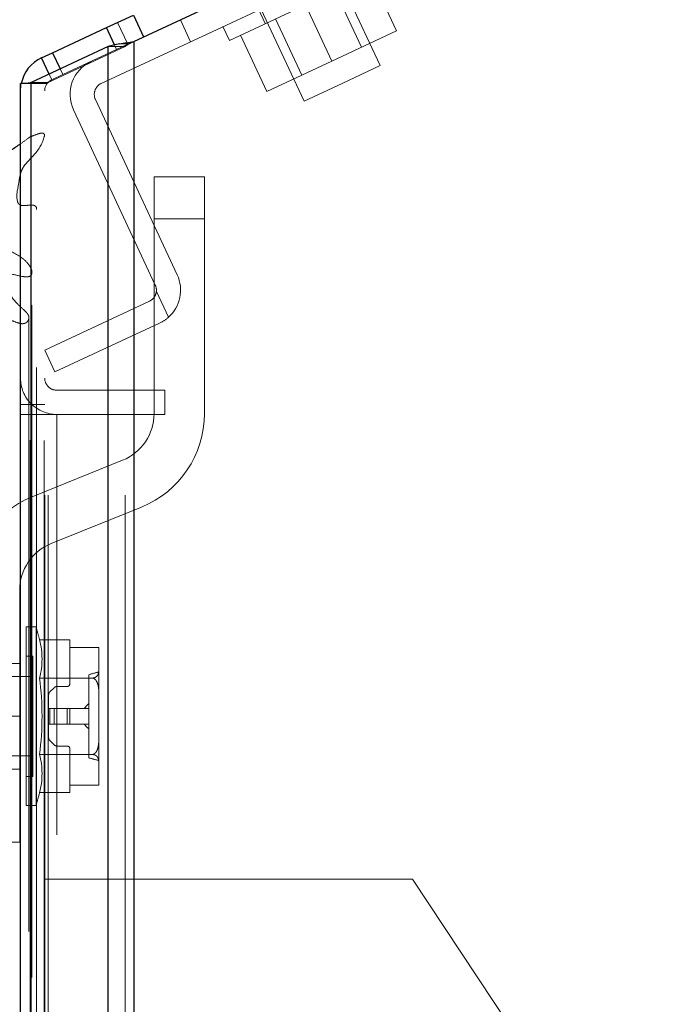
# Model space of a CAD drawing. Header units: inches. Extents: x 0.2 to 10.8, y 0.2 to 8.2.
# Tile 165 of 176: x 6.1111 to 6.2059, y 4.9747 to 5.1212. Entities that reach past the tile are written whole.
import ezdxf

# ---------------------------------------------------------------- set-up
doc = ezdxf.new("R2010")
doc.units = ezdxf.units.IN
doc.header["$MEASUREMENT"] = 0
doc.linetypes.add('HIDDEN', pattern=[0.07500000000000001, 0.05, -0.025])
doc.layers.add('DIMENSIONS', color=140, linetype='Continuous')
doc.styles.add('SLDTEXTSTYLE0', font='TXT', dxfattribs={"width": 0.7})
doc.dimstyles.new('SLDDIMSTYLE0', dxfattribs={"dimtxt": 0.0849609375, "dimasz": 0.13, "dimexe": 0, "dimexo": 0.0625, "dimgap": 0.021240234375, "dimtad": 0, "dimtih": 1, "dimtoh": 1, "dimlfac": 20, "dimrnd": 1e-09, "dimzin": 12, "dimdsep": 46, "dimtxsty": 'SLDTEXTSTYLE0', "dimsah": 1, "dimcen": 0.09, "dimadec": 0, "dimazin": 3, "dimtfac": 1, "dimtofl": 0, "dimtmove": 0, "dimatfit": 3, "dimfxl": 0, "dimfrac": 2, "dimtolj": 1, "dimtzin": 12, "dimarcsym": 0})
doc.dimstyles.new('SLDDIMSTYLE5', dxfattribs={"dimtxt": 0.0849609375, "dimasz": 0.13, "dimexe": 0, "dimexo": 0.0625, "dimgap": 0.021240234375, "dimtad": 0, "dimtih": 1, "dimtoh": 1, "dimdec": 4, "dimlfac": 20, "dimzin": 12, "dimdsep": 46, "dimtxsty": 'SLDTEXTSTYLE0', "dimsah": 1, "dimcen": 0.09, "dimadec": 0, "dimazin": 3, "dimtfac": 1, "dimtdec": 0, "dimtofl": 0, "dimtmove": 0, "dimatfit": 3, "dimfxl": 0, "dimfrac": 2, "dimtolj": 1, "dimtzin": 12, "dimarcsym": 0})

# ---------------------------------------------------------------- blocks, each defined once
blk = doc.blocks.new('_D_19')
at = {"layer": 'DIMENSIONS'}
blk.add_line((6.500331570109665, 5.39145029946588), (6.024666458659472, 5.39145029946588), dxfattribs=at)
for points in [[(6.149666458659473, 5.39145029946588), (6.184419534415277, 5.518305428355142), (6.144682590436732, 5.522885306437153)], [(6.201803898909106, 5.156273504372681), (6.252833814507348, 5.035046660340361), (6.286912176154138, 5.055990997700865)]]:
    blk.add_solid(points, dxfattribs=at)
at = {"layer": 'DIMENSIONS', "insert": (6.061264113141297, 5.314680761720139), "char_height": 0.08333333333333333, "attachment_point": 1, "style": 'SLDTEXTSTYLE0'}
blk.add_mtext('25°', dxfattribs=at)
blk = doc.blocks.new('_D_20')
at = {"layer": 'DIMENSIONS'}
for p, q in [((6.079613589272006, 4.993289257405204), (5.633181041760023, 4.993289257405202)), ((5.758181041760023, 4.993289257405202), (5.758181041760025, 4.1129049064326)), ((5.561267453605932, 3.958853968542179), (5.532737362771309, 3.958853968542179)), ((5.532737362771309, 3.958853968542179), (5.532737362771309, 3.823823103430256)), ((5.955094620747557, 3.958853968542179), (5.983624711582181, 3.958853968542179)), ((5.983624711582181, 3.958853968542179), (5.983624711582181, 3.823823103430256)), ((5.532737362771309, 3.823823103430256), (5.561267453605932, 3.823823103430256)), ((5.983624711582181, 3.823823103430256), (5.955094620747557, 3.823823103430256)), ((5.758181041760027, 2.869089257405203), (5.758181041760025, 3.804803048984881)), ((6.079613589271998, 2.869089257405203), (5.633181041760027, 2.869089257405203))]:
    blk.add_line(p, q, dxfattribs=at)
for points in [[(5.758181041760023, 4.993289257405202), (5.738181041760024, 4.863289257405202), (5.778181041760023, 4.863289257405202)], [(5.758181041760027, 2.869089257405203), (5.778181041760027, 2.999089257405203), (5.738181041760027, 2.999089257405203)]]:
    blk.add_solid(points, dxfattribs=at)
at = {"layer": 'DIMENSIONS', "char_height": 0.08333333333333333, "attachment_point": 1, "style": 'SLDTEXTSTYLE0'}
for s, insert in [('42.48', (5.596606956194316, 4.085296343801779)), ('1079.1', (5.561267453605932, 3.93124541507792))]:
    blk.add_mtext(s, dxfattribs=dict(at, insert=insert))
blk = doc.blocks.new('_D_21')
at = {"layer": 'DIMENSIONS'}
for p, q in [((6.061263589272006, 5.062439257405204), (5.218757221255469, 5.062439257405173)), ((5.343757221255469, 5.062439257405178), (5.343757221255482, 4.696759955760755)), ((5.146843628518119, 4.566628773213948), (5.118313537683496, 4.566628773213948)), ((5.118313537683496, 4.566628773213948), (5.118313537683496, 4.431597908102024)), ((5.540670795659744, 4.566628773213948), (5.569200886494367, 4.566628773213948)), ((5.569200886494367, 4.566628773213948), (5.569200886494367, 4.431597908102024)), ((5.118313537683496, 4.431597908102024), (5.146843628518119, 4.431597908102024)), ((5.569200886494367, 4.431597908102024), (5.540670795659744, 4.431597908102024)), ((5.343757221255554, 2.799889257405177), (5.343757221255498, 4.277546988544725)), ((6.061263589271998, 2.799889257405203), (5.218757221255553, 2.799889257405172))]:
    blk.add_line(p, q, dxfattribs=at)
for points in [[(5.343757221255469, 5.062439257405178), (5.323757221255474, 4.932439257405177), (5.363757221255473, 4.932439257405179)], [(5.343757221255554, 2.799889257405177), (5.363757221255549, 2.929889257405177), (5.32375722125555, 2.929889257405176)]]:
    blk.add_solid(points, dxfattribs=at)
at = {"layer": 'DIMENSIONS', "char_height": 0.08333333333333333, "attachment_point": 1, "style": 'SLDTEXTSTYLE0'}
for s, insert in [('45.25', (5.182183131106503, 4.693071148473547)), ('1149.4', (5.146843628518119, 4.539020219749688)), ('OPENING', (5.08172017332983, 4.38496930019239))]:
    blk.add_mtext(s, dxfattribs=dict(at, insert=insert))

msp = doc.modelspace()

# ---------------------------------------------------------------- linework, layer by layer
at = {"color": 7, "linetype": 'Continuous', "lineweight": 25}
for p, q in [((6.128109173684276, 5.117936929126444), (6.707663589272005, 5.388187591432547)), ((6.124051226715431, 5.120016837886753), (6.12805657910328, 5.121884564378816)), ((6.12805657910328, 5.121884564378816), (6.129578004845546, 5.118621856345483)), ((6.116040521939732, 5.116281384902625), (6.124051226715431, 5.120016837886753)), ((6.12524947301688, 5.117447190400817), (6.124051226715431, 5.120016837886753)), ((6.128109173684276, 5.117936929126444), (6.128109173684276, 2.750439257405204)), ((6.124290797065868, 5.117228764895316), (6.112845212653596, 5.111844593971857)), ((6.114381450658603, 5.11550774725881), (6.116040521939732, 5.116281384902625)), ((6.116040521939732, 5.116281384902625), (6.117162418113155, 5.113875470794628)), ((6.124290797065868, 2.750439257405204), (6.124290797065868, 5.117228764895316)), ((6.115505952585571, 5.113096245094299), (6.114381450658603, 5.11550774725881)), ((6.112845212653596, 2.750439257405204), (6.112845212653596, 5.111844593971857)), ((6.111263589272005, 2.750439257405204), (6.111263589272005, 5.111689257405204)), ((6.112282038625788, 5.111689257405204), (6.111263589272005, 5.111689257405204))]:
    msp.add_line(p, q, dxfattribs=at)
at = {"color": 7, "linetype": 'HIDDEN', "lineweight": 18}
for p, q in [((6.123284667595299, 5.111715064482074), (6.163479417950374, 5.130458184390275)), ((6.164792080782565, 5.114354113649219), (6.157528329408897, 5.129931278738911)), ((6.165004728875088, 5.128686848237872), (6.142347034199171, 5.118121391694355)), ((6.163328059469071, 5.127905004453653), (6.167237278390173, 5.119521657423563)), ((6.162023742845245, 5.117090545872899), (6.158114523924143, 5.125473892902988)), ((6.146199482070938, 5.124648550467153), (6.153463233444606, 5.10907138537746)), ((6.146720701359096, 5.122643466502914), (6.147671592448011, 5.120604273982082)), ((6.15367588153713, 5.123404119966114), (6.157585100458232, 5.115020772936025)), ((6.127231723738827, 5.117527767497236), (6.125710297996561, 5.120790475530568)), ((6.135051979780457, 5.12117441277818), (6.136573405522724, 5.117911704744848)), ((6.149237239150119, 5.121334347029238), (6.153146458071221, 5.11295099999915)), ((6.141396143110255, 5.120160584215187), (6.142347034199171, 5.118121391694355)), ((6.157585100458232, 5.115020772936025), (6.167237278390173, 5.119521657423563)), ((6.128086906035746, 5.117926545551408), (6.125572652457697, 5.116754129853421)), ((6.128109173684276, 5.117936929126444), (6.128109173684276, 2.750439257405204)), ((6.128109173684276, 2.750439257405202), (6.128109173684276, 5.117936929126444)), ((6.128109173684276, 2.750439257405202), (6.128109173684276, 5.117936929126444)), ((6.144023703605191, 5.118903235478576), (6.147932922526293, 5.110519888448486)), ((6.115390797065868, 5.111844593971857), (6.126836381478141, 5.117228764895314)), ((6.125572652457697, 5.116754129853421), (6.117561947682, 5.113018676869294)), ((6.126836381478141, 5.117228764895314), (6.124290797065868, 5.117228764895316)), ((6.124290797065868, 2.750439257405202), (6.124290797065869, 5.117228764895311)), ((6.125572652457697, 5.116754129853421), (6.12524947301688, 5.117447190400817)), ((6.127420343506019, 5.117607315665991), (6.126042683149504, 5.117607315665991)), ((6.126836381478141, 2.750439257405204), (6.126836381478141, 5.117228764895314)), ((6.126836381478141, 2.750439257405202), (6.126836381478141, 5.117228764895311)), ((6.147932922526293, 5.110519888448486), (6.157585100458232, 5.115020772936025)), ((6.117162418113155, 5.113875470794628), (6.117561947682, 5.113018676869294)), ((6.159127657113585, 5.111712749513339), (6.164792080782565, 5.114354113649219)), ((6.115390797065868, 5.111844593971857), (6.112845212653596, 5.111844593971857)), ((6.112845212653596, 2.750439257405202), (6.112845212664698, 5.111844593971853)), ((6.115390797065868, 2.750439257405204), (6.115390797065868, 5.111844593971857)), ((6.115390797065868, 2.750439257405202), (6.115390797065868, 5.111844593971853)), ((6.115902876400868, 5.112245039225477), (6.115505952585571, 5.113096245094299)), ((6.117561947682, 5.113018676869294), (6.115902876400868, 5.112245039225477)), ((6.115203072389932, 5.111689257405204), (6.112282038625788, 5.111689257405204)), ((6.114863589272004, 2.750439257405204), (6.114863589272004, 5.111689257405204)), ((6.153463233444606, 5.10907138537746), (6.159127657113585, 5.111712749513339)), ((6.134585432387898, 5.08322133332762), (6.122414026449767, 5.109322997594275)), ((6.131322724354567, 5.081699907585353), (6.119151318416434, 5.10780157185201)), ((6.112692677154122, 2.758627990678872), (6.112692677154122, 5.103757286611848)), ((6.13113996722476, 5.097789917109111), (6.13863996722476, 5.097789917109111)), ((6.13113996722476, 5.09153991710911), (6.13113996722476, 5.097789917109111)), ((6.13863996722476, 5.097789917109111), (6.13863996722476, 5.09153991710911)), ((6.113657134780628, 2.769426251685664), (6.113657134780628, 5.092953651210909)), ((6.131139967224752, 5.09153991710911), (6.138639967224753, 5.09153991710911)), ((6.131139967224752, 5.09153991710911), (6.138639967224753, 5.09153991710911)), ((6.13113996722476, 5.09153991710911), (6.13863996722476, 5.09153991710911)), ((6.13113996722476, 5.09153991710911), (6.138639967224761, 5.09153991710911)), ((6.13113996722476, 5.09153991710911), (6.13863996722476, 5.09153991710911)), ((6.13113996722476, 5.062582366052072), (6.13113996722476, 5.09153991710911)), ((6.13113996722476, 5.09153991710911), (6.13863996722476, 5.09153991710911)), ((6.13863996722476, 5.09153991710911), (6.13863996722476, 5.062582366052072)), ((6.112954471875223, 2.77869231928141), (6.112954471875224, 5.083694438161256)), ((6.131482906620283, 5.080764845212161), (6.133282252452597, 5.076906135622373)), ((6.133282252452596, 5.076906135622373), (6.131482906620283, 5.080764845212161)), ((6.131482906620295, 5.080764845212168), (6.133282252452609, 5.07690613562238)), ((6.133282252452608, 5.07690613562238), (6.131482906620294, 5.080764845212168)), ((6.131482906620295, 5.080764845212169), (6.133282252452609, 5.07690613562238)), ((6.133282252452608, 5.07690613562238), (6.131482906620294, 5.080764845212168)), ((6.114863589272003, 5.072038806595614), (6.130452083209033, 5.079307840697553)), ((6.112519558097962, 5.076846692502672), (6.112519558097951, 5.076865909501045)), ((6.112519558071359, 2.785519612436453), (6.112519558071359, 5.076844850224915)), ((6.1319735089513, 5.076045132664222), (6.11638501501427, 5.068776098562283)), ((6.11638501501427, 5.068776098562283), (6.114863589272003, 5.072038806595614)), ((6.132763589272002, 5.066060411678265), (6.116663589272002, 5.066060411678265)), ((6.132763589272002, 5.066060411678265), (6.132763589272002, 5.062460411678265)), ((6.114863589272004, 5.063939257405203), (6.111263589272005, 5.063939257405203)), ((6.111263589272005, 5.062439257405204), (6.114863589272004, 5.062439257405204)), ((6.114863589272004, 5.062439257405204), (6.116663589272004, 5.062439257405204)), ((6.132763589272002, 5.062460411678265), (6.116663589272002, 5.062460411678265)), ((6.116663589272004, 2.799889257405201), (6.116663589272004, 5.062439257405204)), ((6.116663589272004, 2.799889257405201), (6.116663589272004, 5.062439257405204)), ((6.132763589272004, 5.062439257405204), (6.116663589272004, 5.062439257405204)), ((6.116663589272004, 2.799889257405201), (6.116663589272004, 5.062439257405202)), ((6.116663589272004, 2.799889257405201), (6.116663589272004, 5.062439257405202)), ((6.132763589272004, 4.872114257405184), (6.132763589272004, 5.062439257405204)), ((6.113016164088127, 5.050195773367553), (6.126451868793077, 5.055629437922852)), ((6.129263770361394, 5.04867650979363), (6.115828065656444, 5.043242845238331)), ((6.111139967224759, 5.036289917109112), (6.111139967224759, 5.017539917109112)), ((6.112104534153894, 5.017540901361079), (6.112104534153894, 5.030828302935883)), ((6.113569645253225, 5.030828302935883), (6.112104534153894, 5.030828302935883)), ((6.113569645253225, 5.017540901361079), (6.113569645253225, 5.030828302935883)), ((6.114103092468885, 5.028906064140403), (6.11860059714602, 5.028906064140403)), ((6.11860059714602, 5.028906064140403), (6.11860059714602, 5.027769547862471)), ((6.11860059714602, 5.027769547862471), (6.122930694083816, 5.027769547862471)), ((6.11860059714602, 5.027769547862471), (6.11860059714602, 5.022363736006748)), ((6.12293130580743, 5.027715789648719), (6.12293130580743, 5.027734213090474)), ((6.122931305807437, 5.027715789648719), (6.122931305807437, 5.027734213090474)), ((6.122931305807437, 5.027715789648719), (6.122931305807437, 5.027734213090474)), ((6.122931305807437, 5.024413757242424), (6.122931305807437, 5.027715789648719)), ((6.10363996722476, 5.025414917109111), (6.111139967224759, 5.025414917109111)), ((6.113088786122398, 5.026497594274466), (6.112104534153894, 5.026497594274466)), ((6.113088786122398, 5.017540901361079), (6.113088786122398, 5.026497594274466)), ((6.122931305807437, 5.020842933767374), (6.122931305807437, 5.024413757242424)), ((6.113088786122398, 5.023446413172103), (6.09362717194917, 5.023446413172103)), ((6.114103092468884, 5.02322348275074), (6.121985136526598, 5.02322348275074)), ((6.121454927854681, 5.011350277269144), (6.121454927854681, 5.023731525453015)), ((6.116262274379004, 5.021797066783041), (6.115623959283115, 5.021158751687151)), ((6.118206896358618, 5.021970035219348), (6.1166798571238, 5.021970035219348)), ((6.115450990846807, 5.020741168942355), (6.115450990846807, 5.018722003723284)), ((6.122931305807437, 5.014238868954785), (6.122931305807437, 5.020842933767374)), ((6.115450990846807, 5.016359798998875), (6.115450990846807, 5.018722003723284)), ((6.115450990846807, 5.018722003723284), (6.115623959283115, 5.018722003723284)), ((6.115623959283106, 5.016359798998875), (6.115623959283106, 5.018722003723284)), ((6.115623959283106, 5.016359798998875), (6.115623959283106, 5.018722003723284)), ((6.115623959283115, 5.016359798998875), (6.115623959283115, 5.018722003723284)), ((6.115623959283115, 5.016359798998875), (6.115623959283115, 5.018722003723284)), ((6.115623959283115, 5.018722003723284), (6.116262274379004, 5.018722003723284)), ((6.115623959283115, 5.016359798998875), (6.115623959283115, 5.018722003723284)), ((6.115623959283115, 5.016359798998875), (6.115623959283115, 5.018722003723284)), ((6.116262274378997, 5.016359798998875), (6.116262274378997, 5.018722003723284)), ((6.116262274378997, 5.016359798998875), (6.116262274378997, 5.018722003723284)), ((6.116262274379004, 5.016359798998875), (6.116262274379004, 5.018722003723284)), ((6.116262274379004, 5.016359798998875), (6.116262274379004, 5.018722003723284)), ((6.116262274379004, 5.018722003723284), (6.1166798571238, 5.018722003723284)), ((6.116262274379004, 5.016359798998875), (6.116262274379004, 5.018722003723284)), ((6.116262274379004, 5.016359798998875), (6.116262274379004, 5.018722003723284)), ((6.116679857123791, 5.016359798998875), (6.116679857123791, 5.018722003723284)), ((6.116679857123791, 5.016359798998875), (6.116679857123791, 5.018722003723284)), ((6.1166798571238, 5.016359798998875), (6.1166798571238, 5.018722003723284)), ((6.1166798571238, 5.016359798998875), (6.1166798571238, 5.018722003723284)), ((6.1166798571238, 5.016359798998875), (6.1166798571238, 5.018722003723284)), ((6.1166798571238, 5.018722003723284), (6.118206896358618, 5.018722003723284)), ((6.1166798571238, 5.016359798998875), (6.1166798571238, 5.018722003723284)), ((6.11820689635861, 5.016359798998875), (6.11820689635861, 5.018722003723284)), ((6.11820689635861, 5.016359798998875), (6.11820689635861, 5.018722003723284)), ((6.118206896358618, 5.016359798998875), (6.118206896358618, 5.018722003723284)), ((6.118206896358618, 5.016359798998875), (6.118206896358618, 5.018722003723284)), ((6.118206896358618, 5.016359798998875), (6.118206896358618, 5.018722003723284)), ((6.118206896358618, 5.018722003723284), (6.11860059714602, 5.018722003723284)), ((6.118206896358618, 5.016359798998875), (6.118206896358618, 5.018722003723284)), ((6.11860059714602, 5.016359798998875), (6.11860059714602, 5.018722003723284)), ((6.11860059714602, 5.018722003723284), (6.121454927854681, 5.018722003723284)), ((6.103639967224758, 5.017539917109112), (6.111139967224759, 5.017539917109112)), ((6.103639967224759, 5.017539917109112), (6.11113996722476, 5.017539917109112)), ((6.103639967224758, 5.017539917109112), (6.111139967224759, 5.017539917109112)), ((6.103639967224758, 5.017539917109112), (6.111139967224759, 5.017539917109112)), ((6.111139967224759, 4.998789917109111), (6.111139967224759, 5.017539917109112)), ((6.112104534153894, 5.004253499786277), (6.112104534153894, 5.017540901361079)), ((6.113088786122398, 5.008584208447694), (6.113088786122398, 5.017540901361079)), ((6.113569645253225, 5.004253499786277), (6.113569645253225, 5.017540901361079)), ((6.115450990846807, 5.016359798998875), (6.115623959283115, 5.016359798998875)), ((6.115450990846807, 5.016359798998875), (6.115450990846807, 5.014340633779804)), ((6.115623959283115, 5.016359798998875), (6.116262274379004, 5.016359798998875)), ((6.116262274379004, 5.016359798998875), (6.1166798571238, 5.016359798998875)), ((6.1166798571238, 5.016359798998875), (6.118206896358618, 5.016359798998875)), ((6.118206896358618, 5.016359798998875), (6.11860059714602, 5.016359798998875)), ((6.11860059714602, 5.016359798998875), (6.121454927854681, 5.016359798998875)), ((6.115623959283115, 5.013923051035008), (6.116262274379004, 5.013284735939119)), ((6.122931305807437, 5.010668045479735), (6.122931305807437, 5.014238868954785)), ((6.1166798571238, 5.013111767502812), (6.118206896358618, 5.013111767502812)), ((6.11860059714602, 5.012718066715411), (6.11860059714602, 5.007312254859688)), ((6.09362717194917, 5.011635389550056), (6.113088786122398, 5.011635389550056)), ((6.114103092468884, 5.011858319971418), (6.121985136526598, 5.011858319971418)), ((6.10363996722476, 5.009664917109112), (6.111139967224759, 5.009664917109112)), ((6.122931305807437, 5.00736601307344), (6.122931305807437, 5.010668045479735)), ((6.112104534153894, 5.008584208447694), (6.113088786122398, 5.008584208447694)), ((6.122930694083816, 5.007312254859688), (6.11860059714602, 5.007312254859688)), ((6.11860059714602, 5.007312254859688), (6.11860059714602, 5.006175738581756)), ((6.12293130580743, 5.007347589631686), (6.12293130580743, 5.00736601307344)), ((6.122931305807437, 5.007347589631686), (6.122931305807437, 5.00736601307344)), ((6.122931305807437, 5.007347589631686), (6.122931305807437, 5.00736601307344)), ((6.114103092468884, 5.006175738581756), (6.11860059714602, 5.006175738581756)), ((6.112104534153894, 5.004253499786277), (6.113569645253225, 5.004253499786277)), ((6.103639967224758, 4.998789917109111), (6.111139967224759, 4.998789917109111)), ((6.129613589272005, 4.993289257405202), (6.114863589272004, 4.993289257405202)), ((6.129613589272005, 4.662189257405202), (6.129613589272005, 4.993289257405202)), ((6.129613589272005, 4.662189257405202), (6.129613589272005, 4.993289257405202)), ((6.131413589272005, 4.993289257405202), (6.129613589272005, 4.993289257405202)), ((6.131413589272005, 4.662189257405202), (6.131413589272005, 4.993289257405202)), ((6.136813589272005, 4.993289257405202), (6.131413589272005, 4.993289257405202)), ((6.135013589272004, 4.662189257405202), (6.135013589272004, 4.993289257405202)), ((6.136813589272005, 4.662189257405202), (6.136813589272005, 4.993289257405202)), ((6.169588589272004, 4.993289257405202), (6.136813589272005, 4.993289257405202)), ((6.136813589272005, 4.662189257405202), (6.136813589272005, 4.993289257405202)), ((6.202363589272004, 4.943945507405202), (6.169588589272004, 4.993289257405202))]:
    msp.add_line(p, q, dxfattribs=at)
at = {"color": 7, "linetype": 'HIDDEN', "lineweight": 18, "flags": 128}
for points in [[(6.111263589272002, 5.110613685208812), (6.111317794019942, 5.11137688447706), (6.111371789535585, 5.111689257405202)], [(6.114797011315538, 2.758583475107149), (6.114797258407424, 3.92190515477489), (6.114797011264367, 5.103791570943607)], [(6.114797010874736, 2.758591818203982), (6.114797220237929, 3.907480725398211), (6.114797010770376, 5.103791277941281)], [(6.113657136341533, 2.769419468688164), (6.113657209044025, 3.955536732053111), (6.113657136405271, 5.092967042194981)], [(6.112954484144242, 2.778692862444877), (6.112954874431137, 3.883758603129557), (6.112954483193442, 5.083693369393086)]]:
    msp.add_lwpolyline(points, dxfattribs=at)
at = {"color": 7, "linetype": 'Continuous', "lineweight": 25}
msp.add_arc((6.116663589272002, 5.110613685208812), 0.005399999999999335, 114.9999999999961, 168.5109861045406, dxfattribs=at)
at = {"color": 7, "linetype": 'HIDDEN', "lineweight": 18}
for centre, radius, start, end in [((6.124045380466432, 5.110083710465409), 0.005400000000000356, 115.0000000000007, 204.9999999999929), ((6.116663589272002, 5.110613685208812), 0.001800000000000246, 115.0000000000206, 180), ((6.124045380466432, 5.110083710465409), 0.001799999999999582, 115.0000000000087, 205.0000000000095), ((6.1296913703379, 5.080939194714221), 0.005400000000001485, 311.680650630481, 24.99999999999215), ((6.1296913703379, 5.080939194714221), 0.001800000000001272, 354.4415682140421, 24.99999999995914), ((6.116663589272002, 5.067860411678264), 0.005399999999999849, 180, 270.0000000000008), ((6.116663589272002, 5.067860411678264), 0.001800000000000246, 180, 270.0000000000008), ((6.12363996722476, 5.062582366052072), 0.007500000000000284, 292.0193813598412, 0), ((6.12363996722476, 5.062582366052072), 0.01500000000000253, 292.0193813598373, 0), ((6.11863996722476, 5.036289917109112), 0.01500000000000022, 112.0193813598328, 180), ((6.11863996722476, 5.036289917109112), 0.007500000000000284, 112.0193813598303, 180), ((6.069419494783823, 5.01754090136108), 0.04610629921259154, 14.27044514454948, 16.74966025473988), ((6.103044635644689, 5.026064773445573), 0.01141763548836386, 345.5904657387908, 14.40953426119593), ((6.120606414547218, 5.027716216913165), 0.002324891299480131, 359.9894702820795, 1.314429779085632), ((6.121910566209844, 5.02773421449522), 0.001020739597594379, 359.9999211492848, 1.983715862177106), ((6.120606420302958, 5.02771621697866), 0.002324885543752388, 359.9894686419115, 1.314431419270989), ((6.406268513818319, 4.005818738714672), 1.057007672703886, 105.5486179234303, 105.6317027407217), ((6.069419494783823, 5.01754090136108), 0.04504348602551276, 352.7523851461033, 7.247614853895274), ((6.116041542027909, 5.020741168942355), 0.0005905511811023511, 134.9999999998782, 180), ((6.1166798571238, 5.021379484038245), 0.0005905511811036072, 90, 135), ((6.118206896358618, 5.022363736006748), 0.0003937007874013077, 270.0000000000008, 0), ((6.116041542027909, 5.014340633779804), 0.0005905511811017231, 180, 225.0000000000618), ((6.1166798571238, 5.013702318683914), 0.0005905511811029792, 224.9999999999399, 270.0000000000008), ((6.118206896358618, 5.012718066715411), 0.0003937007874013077, 0, 90), ((6.103044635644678, 5.009017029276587), 0.01141763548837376, 345.5904657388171, 14.40953426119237), ((6.406268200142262, 6.029261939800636), 1.057006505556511, 254.3682972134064, 254.4513821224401), ((6.120606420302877, 5.007365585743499), 0.002324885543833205, 358.6855685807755, 0.01053135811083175), ((6.120606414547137, 5.007365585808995), 0.002324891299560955, 358.685570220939, 0.01052971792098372), ((6.121910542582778, 5.007347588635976), 0.001020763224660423, 358.0163070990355, 5.588954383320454e-05), ((6.069419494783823, 5.01754090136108), 0.04610629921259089, 343.2503397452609, 345.72955485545)]:
    msp.add_arc(centre, radius, start, end, dxfattribs=at)
at = {"color": 7, "linetype": 'Continuous', "lineweight": 25}
for points in [[(6.126042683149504, 5.117607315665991), (6.126696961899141, 5.117717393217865), (6.127400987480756, 5.117826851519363), (6.128109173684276, 5.117936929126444)], [(6.126042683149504, 5.117607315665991), (6.125388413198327, 5.117480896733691), (6.12479155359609, 5.117355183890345), (6.124290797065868, 5.117228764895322)], [(6.112845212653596, 5.111844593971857), (6.112640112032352, 5.111792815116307), (6.112451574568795, 5.111741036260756), (6.112282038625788, 5.111689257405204)]]:
    msp.add_open_spline(points, degree=3, dxfattribs=at)
at = {"color": 7, "linetype": 'HIDDEN', "lineweight": 18}
for points in [[(6.127420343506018, 5.117607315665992), (6.127638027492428, 5.117717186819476), (6.127873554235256, 5.117827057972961), (6.128109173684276, 5.117936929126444)], [(6.127420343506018, 5.117607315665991), (6.12720232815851, 5.117480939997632), (6.127003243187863, 5.117355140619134), (6.126836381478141, 5.117228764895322)], [(6.115390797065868, 5.111844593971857), (6.11532243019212, 5.111792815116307), (6.115259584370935, 5.111741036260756), (6.115203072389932, 5.111689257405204)], [(6.133282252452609, 5.07690613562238), (6.132887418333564, 5.076554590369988), (6.13245099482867, 5.0762677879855), (6.1319735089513, 5.076045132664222)], [(6.120755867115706, 5.018722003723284), (6.120967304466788, 5.018987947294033), (6.121206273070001, 5.019227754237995), (6.121454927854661, 5.019458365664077)], [(6.121454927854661, 5.015623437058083), (6.121206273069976, 5.015854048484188), (6.120967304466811, 5.0160938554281), (6.120755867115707, 5.016359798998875)]]:
    msp.add_open_spline(points, degree=3, dxfattribs=at)
for points, knots in [([(6.112692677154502, 5.103757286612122), (6.113028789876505, 5.103893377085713), (6.113577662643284, 5.104115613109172), (6.114216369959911, 5.104311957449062), (6.114536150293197, 5.104318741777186), (6.114625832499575, 5.104305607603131), (6.11468562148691, 5.104286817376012), (6.114735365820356, 5.104255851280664), (6.114787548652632, 5.104197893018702), (6.114846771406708, 5.104042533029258), (6.114653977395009, 5.102943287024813), (6.113570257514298, 5.10119643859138), (6.111716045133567, 5.09957149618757), (6.111133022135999, 5.097994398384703), (6.110967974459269, 5.096356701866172), (6.110547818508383, 5.094880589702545), (6.110900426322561, 5.093882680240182), (6.111068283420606, 5.093714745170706), (6.111196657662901, 5.093633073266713), (6.111351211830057, 5.093567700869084), (6.111634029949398, 5.093510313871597), (6.112090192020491, 5.093547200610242), (6.112526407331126, 5.093593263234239), (6.112815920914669, 5.093609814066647), (6.112893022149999, 5.093611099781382), (6.112914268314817, 5.093611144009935), (6.112920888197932, 5.093611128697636), (6.113002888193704, 5.093610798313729), (6.113148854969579, 5.093601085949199), (6.11334379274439, 5.093541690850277), (6.113505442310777, 5.093452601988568), (6.113638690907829, 5.093272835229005), (6.113685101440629, 5.093083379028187), (6.11364840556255, 5.092971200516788), (6.113642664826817, 5.092953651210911)], [0, 0, 0, 0, 0.05464613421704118, 0.0892372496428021, 0.09592474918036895, 0.09910046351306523, 0.1021457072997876, 0.1051385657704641, 0.1082535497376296, 0.1153070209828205, 0.1360584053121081, 0.3258696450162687, 0.4874533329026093, 0.5426058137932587, 0.6485232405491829, 0.8131146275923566, 0.8372424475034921, 0.8465307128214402, 0.8541357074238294, 0.8618996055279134, 0.8711747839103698, 0.8947543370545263, 0.925356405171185, 0.9334276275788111, 0.9356053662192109, 0.9362269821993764, 0.936421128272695, 0.9365375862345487, 0.9477632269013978, 0.9567627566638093, 0.9656696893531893, 0.9768514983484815, 0.9963786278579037, 0.9999999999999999, 0.9999999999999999, 0.9999999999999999, 0.9999999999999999]), ([(6.111263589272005, 5.102738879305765), (6.111279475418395, 5.102749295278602), (6.111774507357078, 5.103073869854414), (6.112241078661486, 5.103421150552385), (6.112692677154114, 5.103757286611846)], [0, 0, 0, 0, 0.03209115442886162, 1, 1, 1, 1]), ([(6.108698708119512, 5.088017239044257), (6.108696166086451, 5.087936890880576), (6.108690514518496, 5.087758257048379), (6.108802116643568, 5.087546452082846), (6.108915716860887, 5.087404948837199), (6.109771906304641, 5.086645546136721), (6.111377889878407, 5.086034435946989), (6.112510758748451, 5.084791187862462), (6.112867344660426, 5.084137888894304), (6.112969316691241, 5.083703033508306), (6.112968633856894, 5.083382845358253), (6.112822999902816, 5.083124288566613), (6.112669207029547, 5.083016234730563), (6.112512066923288, 5.082964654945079), (6.112161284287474, 5.0829007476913), (6.111103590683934, 5.083020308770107), (6.110093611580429, 5.083387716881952), (6.109193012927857, 5.08337132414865), (6.108996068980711, 5.083328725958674), (6.108880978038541, 5.08328288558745), (6.108793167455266, 5.083215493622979), (6.108713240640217, 5.08311407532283), (6.108646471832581, 5.082898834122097), (6.108736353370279, 5.082304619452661), (6.109233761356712, 5.081015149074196), (6.110173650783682, 5.07947156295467), (6.111442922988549, 5.078294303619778), (6.112127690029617, 5.077676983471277), (6.112416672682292, 5.077282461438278), (6.112534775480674, 5.076973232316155), (6.112505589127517, 5.076649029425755), (6.112368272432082, 5.076362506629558), (6.112190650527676, 5.076150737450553), (6.111969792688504, 5.076032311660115), (6.11178657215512, 5.075976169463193), (6.111589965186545, 5.075952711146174), (6.111323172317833, 5.07596556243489), (6.110785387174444, 5.076092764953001), (6.110353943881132, 5.076269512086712), (6.110039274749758, 5.076398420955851)], [0, 0, 0, 0, 0.01288302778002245, 0.02864215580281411, 0.03587577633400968, 0.03998846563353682, 0.1779124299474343, 0.2447467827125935, 0.2747300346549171, 0.2910961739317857, 0.3163384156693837, 0.3258217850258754, 0.3339661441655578, 0.3409830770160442, 0.3459427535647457, 0.3751429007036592, 0.4605615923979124, 0.4723872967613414, 0.4772058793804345, 0.4839488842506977, 0.4878957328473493, 0.4922556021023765, 0.5024471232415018, 0.5214657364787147, 0.5896777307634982, 0.7181384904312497, 0.7915886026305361, 0.8291157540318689, 0.8461592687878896, 0.8627283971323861, 0.8793961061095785, 0.8969583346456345, 0.9128764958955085, 0.9203610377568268, 0.9279179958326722, 0.9354322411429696, 0.9430092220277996, 0.9584343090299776, 1, 1, 1, 1]), ([(6.130452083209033, 5.079307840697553), (6.130594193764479, 5.079374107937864), (6.130724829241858, 5.07945725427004), (6.130963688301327, 5.07965646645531), (6.131071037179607, 5.079772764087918), (6.131250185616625, 5.08002588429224), (6.131324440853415, 5.080166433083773), (6.131432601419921, 5.080457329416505), (6.131467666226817, 5.080608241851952), (6.131482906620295, 5.080764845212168)], [0, 0, 0, 0, 0.25, 0.25, 0.5, 0.5, 0.75, 0.75, 1, 1, 1, 1]), ([(6.121985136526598, 5.023223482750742), (6.122101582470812, 5.023227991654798), (6.1222095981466, 5.023253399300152), (6.122390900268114, 5.023324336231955), (6.122465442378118, 5.023369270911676), (6.122652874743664, 5.023513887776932), (6.122731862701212, 5.023622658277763), (6.122904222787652, 5.023955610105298), (6.122931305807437, 5.024184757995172), (6.122931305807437, 5.024413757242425)], [0, 0, 0, 0, 0.1249999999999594, 0.1249999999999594, 0.2499999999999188, 0.2499999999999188, 0.4999999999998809, 0.4999999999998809, 1, 1, 1, 1]), ([(6.122931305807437, 5.020842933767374), (6.122931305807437, 5.021301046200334), (6.122904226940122, 5.021759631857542), (6.122731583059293, 5.022426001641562), (6.122651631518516, 5.022644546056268), (6.122466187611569, 5.022930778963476), (6.12239130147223, 5.023021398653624), (6.122209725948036, 5.023163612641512), (6.122101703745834, 5.023214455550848), (6.121985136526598, 5.02322348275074)], [0, 0, 0, 0, 0.5000000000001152, 0.5000000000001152, 0.7500000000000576, 0.7500000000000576, 0.8750000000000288, 0.8750000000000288, 1, 1, 1, 1]), ([(6.121985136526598, 5.011858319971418), (6.122101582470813, 5.01186733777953), (6.1222095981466, 5.011918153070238), (6.122390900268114, 5.012060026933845), (6.122465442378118, 5.012149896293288), (6.122652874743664, 5.012439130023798), (6.122731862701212, 5.012656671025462), (6.122904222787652, 5.01332257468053), (6.122931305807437, 5.01378087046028), (6.122931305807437, 5.014238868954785)], [0, 0, 0, 0, 0.1250000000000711, 0.1250000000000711, 0.2500000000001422, 0.2500000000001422, 0.5000000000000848, 0.5000000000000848, 1, 1, 1, 1]), ([(6.122931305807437, 5.010668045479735), (6.122931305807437, 5.010897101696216), (6.122904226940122, 5.01112639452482), (6.122731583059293, 5.011459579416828), (6.122651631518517, 5.011568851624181), (6.122466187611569, 5.011711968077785), (6.122391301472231, 5.01175727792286), (6.122209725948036, 5.011828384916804), (6.122101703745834, 5.011853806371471), (6.121985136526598, 5.011858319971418)], [0, 0, 0, 0, 0.500000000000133, 0.500000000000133, 0.7500000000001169, 0.7500000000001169, 0.8750000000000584, 0.8750000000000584, 1, 1, 1, 1])]:
    msp.add_open_spline(points, degree=3, knots=knots, dxfattribs=at)
at = {"color": 7, "linetype": 'Continuous', "lineweight": 25}
msp.add_open_spline([(6.101301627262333, 5.098955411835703), (6.102033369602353, 5.099172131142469), (6.103499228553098, 5.099606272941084), (6.105854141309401, 5.099921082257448), (6.107957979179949, 5.100784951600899), (6.109771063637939, 5.101718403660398), (6.1108101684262, 5.102428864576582), (6.111263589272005, 5.102738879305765)], degree=3, knots=[0, 0, 0, 0, 0.2067852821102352, 0.4142415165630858, 0.6219266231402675, 0.8350249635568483, 1, 1, 1, 1], dxfattribs=at)

# ---------------------------------------------------------------- dimensions: what is measured, and where the dimension line sits
at = {"layer": 'DIMENSIONS'}
dim = msp.add_angular_dim_2l(base=(6.163065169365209, 5.512828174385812), line1=((6.550331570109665, 5.39145029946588), (6.706142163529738, 5.39145029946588)), line2=((6.124051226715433, 5.120016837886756), (6.706142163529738, 5.39145029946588)), dimstyle='SLDDIMSTYLE5', dxfattribs=at)
dim.commit()
dim.dimension.update_dxf_attribs({"geometry": '_D_19', "text_midpoint": (6.162035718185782, 5.274773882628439), "dimtype": 162})
dim = msp.add_linear_dim(base=(5.343757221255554, 2.799889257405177), p1=(6.111263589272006, 5.062439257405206), p2=(6.111263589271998, 2.799889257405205), angle=90.0000000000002, text='<>\\POPENING', dimstyle='SLDDIMSTYLE0', dxfattribs=at)
dim.commit()
dim.dimension.update_dxf_attribs({"geometry": '_D_21', "text_midpoint": (5.343757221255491, 4.48715347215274), "dimtype": 160})
dim = msp.add_linear_dim(base=(5.758181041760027, 2.869089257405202), p1=(6.129613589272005, 4.993289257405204), p2=(6.129613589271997, 2.869089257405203), angle=90.0000000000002, dimstyle='SLDDIMSTYLE0', dxfattribs=at)
dim.commit()
dim.dimension.update_dxf_attribs({"geometry": '_D_20', "text_midpoint": (5.758181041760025, 3.95885397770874), "dimtype": 160})

doc.saveas('drawing.dxf')
